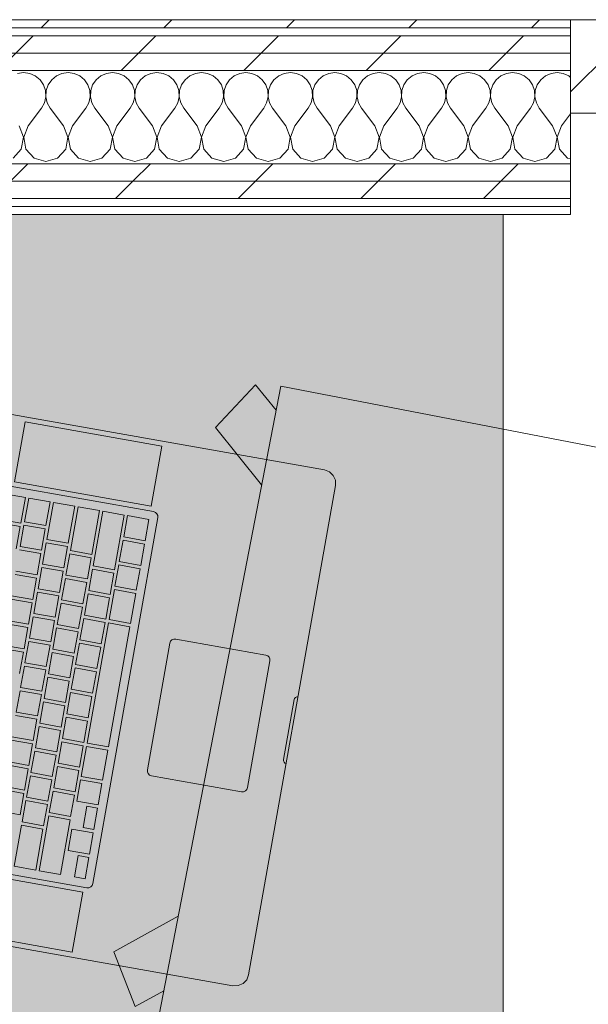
# Model space of a CAD drawing. Header units: millimetres. Extents: x -28277 to 305935, y -19284 to 4746.
# Tile 89 of 256: x 39645 to 40072, y 925 to 1663. Entities that reach past the tile are written whole.
import ezdxf

# ---------------------------------------------------------------- set-up
doc = ezdxf.new("R2010")
doc.units = ezdxf.units.MM
doc.header["$MEASUREMENT"] = 0
doc.linetypes.add('Wipeout_Contour', pattern=[1000, 0, -1000])
for name, color, linetype in [('06_COT_Detalls', 7, 'Continuous'), ('Nuevo_08_E_Envans secs', 7, 'Continuous'), ('Nuevo_09_EI_Mobiliari general', 7, 'Continuous')]:
    doc.layers.add(name, color=color, linetype=linetype)
for name, color, linetype, lineweight in [('06_COT_Detalls_Pluma_Nº__1', 7, 'Continuous', 5), ('Nuevo_08_E_Envans secs_Pluma_Nº__1', 7, 'Continuous', 5), ('Nuevo_09_EI_Mobiliari general_Pluma_Nº__1', 7, 'Continuous', 5), ('Nuevo_Ventanas Archicad_Pluma_Nº__1', 7, 'Continuous', 5)]:
    doc.layers.add(name, color=color, linetype=linetype, lineweight=lineweight)
for name, color, linetype, lineweight, true_color in [('Nuevo_08_E_Envans secs_Pluma_Nº__102', 7, 'Continuous', 5, 0xcccccc), ('Nuevo_08_E_Envans secs_Pluma_Nº__171', 171, 'Continuous', 13, 0xaaaaff), ('Nuevo_08_E_Envans secs_Pluma_Nº__177', 7, 'Continuous', 15, 0xf7e046), ('Nuevo_Ventanas Archicad_Pluma_Nº__103', 7, 'Continuous', 5, 0xa4a4a6)]:
    doc.layers.add(name, color=color, linetype=linetype, lineweight=lineweight, true_color=true_color)
doc.styles.add('Estilo_Generado_2', font='txt')
doc.dimstyles.new('Estilo_Generado__1', dxfattribs={"dimtxt": 50, "dimasz": 19, "dimexe": 0.18, "dimexo": 300, "dimgap": 0, "dimtad": 1, "dimlfac": 0.001, "dimzin": 0, "dimdsep": 46, "dimtxsty": 'Estilo_Generado_2', "dimblk": 'ARROWHEAD_2', "dimblk1": 'ARROWHEAD_2', "dimblk2": 'ARROWHEAD_2', "dimcen": 0.09, "dimclrd": 7, "dimclre": 7, "dimclrt": 7, "dimadec": 0, "dimazin": 0, "dimtfac": 1, "dimtdec": 4, "dimtmove": 0, "dimatfit": 3, "dimfxl": 0, "dimtolj": 1, "dimtzin": 0, "dimarcsym": 0})
pattern_1 = [(45, (55248.37, -37.4), (-91.9239, 91.9239), [97.5, -32.5]), (45, (55248.37, 54.52), (-91.9239, 91.9239), [97.5, -32.5])]

# ---------------------------------------------------------------- blocks, each defined once
blk = doc.blocks.new('Silla Oficina 04 27')
at = {"layer": 'Nuevo_09_EI_Mobiliari general_Pluma_Nº__1', "color": 7, "linetype": 'Continuous', "lineweight": 5}
for p, q in [((117.33, 546.85), (117.33, 37.46)), ((117.33, 546.85), (117.33, 37.46)), ((117.33, 37.46), (597.62, 37.46)), ((119.9, 18.75), (135.63, 37.46)), ((157.26, -4.71), (192.72, 37.46)), ((557.69, -4.71), (522.23, 37.46)), ((595.05, 18.75), (579.32, 37.46)), ((119.9, 18.75), (157.26, -4.71)), ((595.05, 18.75), (557.69, -4.71))]:
    blk.add_line(p, q, dxfattribs=at)
blk = doc.blocks.new('Forjado_7_1', base_point=(39257.93, 1517.45))
at = {"layer": 'Nuevo_09_EI_Mobiliari general', "linetype": 'Continuous', "lineweight": 0, "true_color": 0xffffff}
blk.add_hatch(color=7, dxfattribs=at).paths.add_polyline_path([(39257.93, 1517.45), (39257.93, -1166.38), (44268.52, -1166.38), (44256.85, 1517.45), (43506.52, 1517.45), (43506.52, -416.38), (40007.93, -416.38), (40007.93, 1517.45)])
at = {"layer": 'Nuevo_09_EI_Mobiliari general_Pluma_Nº__1', "color": 7, "linetype": 'Continuous', "lineweight": 5, "flags": 128}
blk.add_lwpolyline([(39257.93, 1517.45), (39257.93, -1166.38), (44268.52, -1166.38), (44256.85, 1517.45), (43506.52, 1517.45), (43506.52, -416.38), (40007.93, -416.38), (40007.93, 1517.45)], close=True, dxfattribs=at)
blk = doc.blocks.new('Ventana Escaparate 27_4')
at = {"layer": 'Nuevo_Ventanas Archicad_Pluma_Nº__103', "linetype": 'Continuous', "lineweight": 5, "true_color": 0xa4a4a6}
h = blk.add_hatch(dxfattribs=at)
h.set_pattern_fill('Acero_0001', color=253, style=0, pattern_type=2)
h.set_pattern_definition([(45, (0, 0), (-79.55, 79.55), []), (45, (-26.52, 26.52), (-79.55, 79.55), [])])
h.paths.add_polyline_path([(-544.27, 0), (-544.27, -70), (-504.27, -70), (-504.27, 0)])
at = {"layer": 'Nuevo_Ventanas Archicad_Pluma_Nº__1', "color": 7, "linetype": 'Continuous', "lineweight": 5}
for p, q in [((-544.27, 0), (544.27, 0)), ((-544.27, 0), (544.27, 0)), ((-544.27, 0), (-544.27, -70)), ((-504.27, 0), (-544.27, 0)), ((-544.27, -5), (-544.27, 0)), ((-544.27, -5), (-544.27, 0)), ((-544.27, -65), (-544.27, -5)), ((-544.27, -65), (-544.27, -5)), ((-544.27, -70), (-544.27, -65)), ((-544.27, -70), (-544.27, -65)), ((-544.27, -70), (544.27, -70)), ((-544.27, -70), (544.27, -70)), ((-544.27, -70), (-504.27, -70))]:
    blk.add_line(p, q, dxfattribs=at)
blk = doc.blocks.new('Muro_28_1', base_point=(43452.52, 1663.45))
at = {"layer": 'Nuevo_08_E_Envans secs_Pluma_Nº__1', "color": 7, "linetype": 'Continuous', "lineweight": 5}
for p, q in [((40058.48, 1658.45), (40058.48, 1663.45)), ((40058.48, 1598.45), (40058.48, 1658.45)), ((40058.48, 1593.45), (40058.48, 1598.45))]:
    blk.add_line(p, q, dxfattribs=at)
at = {"layer": 'Nuevo_Ventanas Archicad_Pluma_Nº__1', "color": 7, "linetype": 'Continuous', "lineweight": 5, "zscale": 1000}
blk.add_blockref('Ventana Escaparate 27_4', (40602.75, 1663.45), dxfattribs=at)
blk = doc.blocks.new('*X147', base_point=(55248.37, -37.4))
at = {"layer": 'Nuevo_08_E_Envans secs_Pluma_Nº__102', "color": 254, "linetype": 'Continuous', "lineweight": 5, "true_color": 0xcccccc}
for p, q in [((39648.37, 1623.79), (39643.81, 1623.15)), ((39652.92, 1623.15), (39648.37, 1623.79)), ((39657.13, 1621.3), (39652.92, 1623.15)), ((39660.67, 1618.36), (39657.13, 1621.3)), ((39663.27, 1614.57), (39660.67, 1618.36)), ((39669.4, 1618.36), (39666.79, 1614.57)), ((39672.94, 1621.3), (39669.4, 1618.36)), ((39677.14, 1623.15), (39672.94, 1621.3)), ((39681.7, 1623.79), (39677.14, 1623.15)), ((39686.25, 1623.15), (39681.7, 1623.79)), ((39690.46, 1621.3), (39686.25, 1623.15)), ((39694, 1618.36), (39690.46, 1621.3)), ((39696.61, 1614.57), (39694, 1618.36)), ((39702.73, 1618.36), (39700.12, 1614.57)), ((39706.27, 1621.3), (39702.73, 1618.36)), ((39710.48, 1623.15), (39706.27, 1621.3)), ((39715.03, 1623.79), (39710.48, 1623.15)), ((39719.59, 1623.15), (39715.03, 1623.79)), ((39723.79, 1621.3), (39719.59, 1623.15)), ((39727.34, 1618.36), (39723.79, 1621.3)), ((39729.94, 1614.57), (39727.34, 1618.36)), ((39736.06, 1618.36), (39733.46, 1614.57)), ((39739.6, 1621.3), (39736.06, 1618.36)), ((39743.81, 1623.15), (39739.6, 1621.3)), ((39748.37, 1623.79), (39743.81, 1623.15)), ((39752.92, 1623.15), (39748.37, 1623.79)), ((39757.13, 1621.3), (39752.92, 1623.15)), ((39760.67, 1618.36), (39757.13, 1621.3)), ((39763.27, 1614.57), (39760.67, 1618.36)), ((39769.4, 1618.36), (39766.79, 1614.57)), ((39772.94, 1621.3), (39769.4, 1618.36)), ((39777.14, 1623.15), (39772.94, 1621.3)), ((39781.7, 1623.79), (39777.14, 1623.15)), ((39786.25, 1623.15), (39781.7, 1623.79)), ((39790.46, 1621.3), (39786.25, 1623.15)), ((39794, 1618.36), (39790.46, 1621.3)), ((39796.61, 1614.57), (39794, 1618.36)), ((39802.73, 1618.36), (39800.12, 1614.57)), ((39806.27, 1621.3), (39802.73, 1618.36)), ((39810.48, 1623.15), (39806.27, 1621.3)), ((39815.03, 1623.79), (39810.48, 1623.15)), ((39819.59, 1623.15), (39815.03, 1623.79)), ((39823.79, 1621.3), (39819.59, 1623.15)), ((39827.34, 1618.36), (39823.79, 1621.3)), ((39829.94, 1614.57), (39827.34, 1618.36)), ((39836.06, 1618.36), (39833.46, 1614.57)), ((39839.6, 1621.3), (39836.06, 1618.36)), ((39843.81, 1623.15), (39839.6, 1621.3)), ((39848.37, 1623.79), (39843.81, 1623.15)), ((39852.92, 1623.15), (39848.37, 1623.79)), ((39857.13, 1621.3), (39852.92, 1623.15)), ((39860.67, 1618.36), (39857.13, 1621.3)), ((39863.27, 1614.57), (39860.67, 1618.36)), ((39869.4, 1618.36), (39866.79, 1614.57)), ((39872.94, 1621.3), (39869.4, 1618.36)), ((39877.14, 1623.15), (39872.94, 1621.3)), ((39881.7, 1623.79), (39877.14, 1623.15)), ((39886.25, 1623.15), (39881.7, 1623.79)), ((39890.46, 1621.3), (39886.25, 1623.15)), ((39894, 1618.36), (39890.46, 1621.3)), ((39896.61, 1614.57), (39894, 1618.36)), ((39902.73, 1618.36), (39900.12, 1614.57)), ((39906.27, 1621.3), (39902.73, 1618.36)), ((39910.48, 1623.15), (39906.27, 1621.3)), ((39915.03, 1623.79), (39910.48, 1623.15)), ((39919.59, 1623.15), (39915.03, 1623.79)), ((39923.79, 1621.3), (39919.59, 1623.15)), ((39927.34, 1618.36), (39923.79, 1621.3)), ((39929.94, 1614.57), (39927.34, 1618.36)), ((39936.06, 1618.36), (39933.46, 1614.57)), ((39939.6, 1621.3), (39936.06, 1618.36)), ((39943.81, 1623.15), (39939.6, 1621.3)), ((39948.37, 1623.79), (39943.81, 1623.15)), ((39952.92, 1623.15), (39948.37, 1623.79)), ((39957.13, 1621.3), (39952.92, 1623.15)), ((39960.67, 1618.36), (39957.13, 1621.3)), ((39963.27, 1614.57), (39960.67, 1618.36)), ((39969.4, 1618.36), (39966.79, 1614.57)), ((39972.94, 1621.3), (39969.4, 1618.36)), ((39977.14, 1623.15), (39972.94, 1621.3)), ((39981.7, 1623.79), (39977.14, 1623.15)), ((39986.25, 1623.15), (39981.7, 1623.79)), ((39990.46, 1621.3), (39986.25, 1623.15)), ((39994, 1618.36), (39990.46, 1621.3)), ((39996.61, 1614.57), (39994, 1618.36)), ((40002.73, 1618.36), (40000.12, 1614.57)), ((40006.27, 1621.3), (40002.73, 1618.36)), ((40010.48, 1623.15), (40006.27, 1621.3)), ((40015.03, 1623.79), (40010.48, 1623.15)), ((40019.59, 1623.15), (40015.03, 1623.79)), ((40023.79, 1621.3), (40019.59, 1623.15)), ((40027.34, 1618.36), (40023.79, 1621.3)), ((40029.94, 1614.57), (40027.34, 1618.36)), ((40036.06, 1618.36), (40033.46, 1614.57)), ((40039.6, 1621.3), (40036.06, 1618.36)), ((40043.81, 1623.15), (40039.6, 1621.3)), ((40048.37, 1623.79), (40043.81, 1623.15)), ((40052.92, 1623.15), (40048.37, 1623.79)), ((40057.13, 1621.3), (40052.92, 1623.15)), ((40058.48, 1620.17), (40057.13, 1621.3)), ((39664.74, 1610.22), (39663.27, 1614.57)), ((39664.96, 1605.62), (39664.74, 1610.22)), ((39665.32, 1610.22), (39665.1, 1605.62)), ((39666.79, 1614.57), (39665.32, 1610.22)), ((39698.08, 1610.22), (39696.61, 1614.57)), ((39698.3, 1605.62), (39698.08, 1610.22)), ((39698.66, 1610.22), (39698.43, 1605.62)), ((39700.12, 1614.57), (39698.66, 1610.22)), ((39731.41, 1610.22), (39729.94, 1614.57)), ((39731.63, 1605.62), (39731.41, 1610.22)), ((39731.99, 1610.22), (39731.77, 1605.62)), ((39733.46, 1614.57), (39731.99, 1610.22)), ((39764.74, 1610.22), (39763.27, 1614.57)), ((39764.96, 1605.62), (39764.74, 1610.22)), ((39765.32, 1610.22), (39765.1, 1605.62)), ((39766.79, 1614.57), (39765.32, 1610.22)), ((39798.08, 1610.22), (39796.61, 1614.57)), ((39798.3, 1605.62), (39798.08, 1610.22)), ((39798.66, 1610.22), (39798.43, 1605.62)), ((39800.12, 1614.57), (39798.66, 1610.22)), ((39831.41, 1610.22), (39829.94, 1614.57)), ((39831.63, 1605.62), (39831.41, 1610.22)), ((39831.99, 1610.22), (39831.77, 1605.62)), ((39833.46, 1614.57), (39831.99, 1610.22)), ((39864.74, 1610.22), (39863.27, 1614.57)), ((39864.96, 1605.62), (39864.74, 1610.22)), ((39865.32, 1610.22), (39865.1, 1605.62)), ((39866.79, 1614.57), (39865.32, 1610.22)), ((39898.08, 1610.22), (39896.61, 1614.57)), ((39898.3, 1605.62), (39898.08, 1610.22)), ((39898.66, 1610.22), (39898.43, 1605.62)), ((39900.12, 1614.57), (39898.66, 1610.22)), ((39931.41, 1610.22), (39929.94, 1614.57)), ((39931.63, 1605.62), (39931.41, 1610.22)), ((39931.99, 1610.22), (39931.77, 1605.62)), ((39933.46, 1614.57), (39931.99, 1610.22)), ((39964.74, 1610.22), (39963.27, 1614.57)), ((39964.96, 1605.62), (39964.74, 1610.22)), ((39965.32, 1610.22), (39965.1, 1605.62)), ((39966.79, 1614.57), (39965.32, 1610.22)), ((39998.08, 1610.22), (39996.61, 1614.57)), ((39998.3, 1605.62), (39998.08, 1610.22)), ((39998.66, 1610.22), (39998.43, 1605.62)), ((40000.12, 1614.57), (39998.66, 1610.22)), ((40031.41, 1610.22), (40029.94, 1614.57)), ((40031.63, 1605.62), (40031.41, 1610.22)), ((40031.99, 1610.22), (40031.77, 1605.62)), ((40033.46, 1614.57), (40031.99, 1610.22)), ((39663.92, 1601.14), (39664.96, 1605.62)), ((39665.1, 1605.62), (39666.14, 1601.14)), ((39697.26, 1601.14), (39698.3, 1605.62)), ((39698.43, 1605.62), (39699.47, 1601.14)), ((39730.59, 1601.14), (39731.63, 1605.62)), ((39731.77, 1605.62), (39732.81, 1601.14)), ((39763.92, 1601.14), (39764.96, 1605.62)), ((39765.1, 1605.62), (39766.14, 1601.14)), ((39797.26, 1601.14), (39798.3, 1605.62)), ((39798.43, 1605.62), (39799.47, 1601.14)), ((39830.59, 1601.14), (39831.63, 1605.62)), ((39831.77, 1605.62), (39832.81, 1601.14)), ((39863.92, 1601.14), (39864.96, 1605.62)), ((39865.1, 1605.62), (39866.14, 1601.14)), ((39897.26, 1601.14), (39898.3, 1605.62)), ((39898.43, 1605.62), (39899.47, 1601.14)), ((39930.59, 1601.14), (39931.63, 1605.62)), ((39931.77, 1605.62), (39932.81, 1601.14)), ((39963.92, 1601.14), (39964.96, 1605.62)), ((39965.1, 1605.62), (39966.14, 1601.14)), ((39997.26, 1601.14), (39998.3, 1605.62)), ((39998.43, 1605.62), (39999.47, 1601.14)), ((40030.59, 1601.14), (40031.63, 1605.62)), ((40031.77, 1605.62), (40032.81, 1601.14)), ((39651.7, 1583.79), (39661.7, 1597.12)), ((39661.7, 1597.12), (39663.92, 1601.14)), ((39666.14, 1601.14), (39668.37, 1597.12)), ((39678.37, 1583.79), (39668.37, 1597.12)), ((39685.03, 1583.79), (39695.03, 1597.12)), ((39695.03, 1597.12), (39697.26, 1601.14)), ((39699.47, 1601.14), (39701.7, 1597.12)), ((39711.7, 1583.79), (39701.7, 1597.12)), ((39718.37, 1583.79), (39728.37, 1597.12)), ((39728.37, 1597.12), (39730.59, 1601.14)), ((39732.81, 1601.14), (39735.03, 1597.12)), ((39745.03, 1583.79), (39735.03, 1597.12)), ((39751.7, 1583.79), (39761.7, 1597.12)), ((39761.7, 1597.12), (39763.92, 1601.14)), ((39766.14, 1601.14), (39768.37, 1597.12)), ((39778.37, 1583.79), (39768.37, 1597.12)), ((39785.03, 1583.79), (39795.03, 1597.12)), ((39795.03, 1597.12), (39797.26, 1601.14)), ((39799.47, 1601.14), (39801.7, 1597.12)), ((39811.7, 1583.79), (39801.7, 1597.12)), ((39818.37, 1583.79), (39828.37, 1597.12)), ((39828.37, 1597.12), (39830.59, 1601.14)), ((39832.81, 1601.14), (39835.03, 1597.12)), ((39845.03, 1583.79), (39835.03, 1597.12)), ((39851.7, 1583.79), (39861.7, 1597.12)), ((39861.7, 1597.12), (39863.92, 1601.14)), ((39866.14, 1601.14), (39868.37, 1597.12)), ((39878.37, 1583.79), (39868.37, 1597.12)), ((39885.03, 1583.79), (39895.03, 1597.12)), ((39895.03, 1597.12), (39897.26, 1601.14)), ((39899.47, 1601.14), (39901.7, 1597.12)), ((39911.7, 1583.79), (39901.7, 1597.12)), ((39918.37, 1583.79), (39928.37, 1597.12)), ((39928.37, 1597.12), (39930.59, 1601.14)), ((39932.81, 1601.14), (39935.03, 1597.12)), ((39945.03, 1583.79), (39935.03, 1597.12)), ((39951.7, 1583.79), (39961.7, 1597.12)), ((39961.7, 1597.12), (39963.92, 1601.14)), ((39966.14, 1601.14), (39968.37, 1597.12)), ((39978.37, 1583.79), (39968.37, 1597.12)), ((39985.03, 1583.79), (39995.03, 1597.12)), ((39995.03, 1597.12), (39997.26, 1601.14)), ((39999.47, 1601.14), (40001.7, 1597.12)), ((40011.7, 1583.79), (40001.7, 1597.12)), ((40018.37, 1583.79), (40028.37, 1597.12)), ((40028.37, 1597.12), (40030.59, 1601.14)), ((40032.81, 1601.14), (40035.03, 1597.12)), ((40045.03, 1583.79), (40035.03, 1597.12)), ((40051.7, 1583.79), (40058.48, 1592.83)), ((39648.3, 1575.28), (39645.03, 1583.79)), ((39651.7, 1583.79), (39648.43, 1575.28)), ((39681.63, 1575.28), (39678.37, 1583.79)), ((39685.03, 1583.79), (39681.77, 1575.28)), ((39714.96, 1575.28), (39711.7, 1583.79)), ((39718.37, 1583.79), (39715.1, 1575.28)), ((39748.3, 1575.28), (39745.03, 1583.79)), ((39751.7, 1583.79), (39748.43, 1575.28)), ((39781.63, 1575.28), (39778.37, 1583.79)), ((39785.03, 1583.79), (39781.77, 1575.28)), ((39814.96, 1575.28), (39811.7, 1583.79)), ((39818.37, 1583.79), (39815.1, 1575.28)), ((39848.3, 1575.28), (39845.03, 1583.79)), ((39851.7, 1583.79), (39848.43, 1575.28)), ((39881.63, 1575.28), (39878.37, 1583.79)), ((39885.03, 1583.79), (39881.77, 1575.28)), ((39914.96, 1575.28), (39911.7, 1583.79)), ((39918.37, 1583.79), (39915.1, 1575.28)), ((39948.3, 1575.28), (39945.03, 1583.79)), ((39951.7, 1583.79), (39948.43, 1575.28)), ((39981.63, 1575.28), (39978.37, 1583.79)), ((39985.03, 1583.79), (39981.77, 1575.28)), ((40014.96, 1575.28), (40011.7, 1583.79)), ((40018.37, 1583.79), (40015.1, 1575.28)), ((40048.3, 1575.28), (40045.03, 1583.79)), ((40051.7, 1583.79), (40048.43, 1575.28)), ((39646.61, 1566.33), (39648.3, 1575.28)), ((39648.43, 1575.28), (39650.12, 1566.33)), ((39679.94, 1566.33), (39681.63, 1575.28)), ((39681.77, 1575.28), (39683.46, 1566.33)), ((39713.27, 1566.33), (39714.96, 1575.28)), ((39715.1, 1575.28), (39716.79, 1566.33)), ((39746.61, 1566.33), (39748.3, 1575.28)), ((39748.43, 1575.28), (39750.12, 1566.33)), ((39779.94, 1566.33), (39781.63, 1575.28)), ((39781.77, 1575.28), (39783.46, 1566.33)), ((39813.27, 1566.33), (39814.96, 1575.28)), ((39815.1, 1575.28), (39816.79, 1566.33)), ((39846.61, 1566.33), (39848.3, 1575.28)), ((39848.43, 1575.28), (39850.12, 1566.33)), ((39879.94, 1566.33), (39881.63, 1575.28)), ((39881.77, 1575.28), (39883.46, 1566.33)), ((39913.27, 1566.33), (39914.96, 1575.28)), ((39915.1, 1575.28), (39916.79, 1566.33)), ((39946.61, 1566.33), (39948.3, 1575.28)), ((39948.43, 1575.28), (39950.12, 1566.33)), ((39979.94, 1566.33), (39981.63, 1575.28)), ((39981.77, 1575.28), (39983.46, 1566.33)), ((40013.27, 1566.33), (40014.96, 1575.28)), ((40015.1, 1575.28), (40016.79, 1566.33)), ((40046.61, 1566.33), (40048.3, 1575.28)), ((40048.43, 1575.28), (40050.12, 1566.33)), ((39640.46, 1559.61), (39646.61, 1566.33)), ((39650.12, 1566.33), (39656.27, 1559.61)), ((39673.79, 1559.61), (39679.94, 1566.33)), ((39683.46, 1566.33), (39689.6, 1559.61)), ((39707.13, 1559.61), (39713.27, 1566.33)), ((39716.79, 1566.33), (39722.94, 1559.61)), ((39740.46, 1559.61), (39746.61, 1566.33)), ((39750.12, 1566.33), (39756.27, 1559.61)), ((39773.79, 1559.61), (39779.94, 1566.33)), ((39783.46, 1566.33), (39789.6, 1559.61)), ((39807.13, 1559.61), (39813.27, 1566.33)), ((39816.79, 1566.33), (39822.94, 1559.61)), ((39840.46, 1559.61), (39846.61, 1566.33)), ((39850.12, 1566.33), (39856.27, 1559.61)), ((39873.79, 1559.61), (39879.94, 1566.33)), ((39883.46, 1566.33), (39889.6, 1559.61)), ((39907.13, 1559.61), (39913.27, 1566.33)), ((39916.79, 1566.33), (39922.94, 1559.61)), ((39940.46, 1559.61), (39946.61, 1566.33)), ((39950.12, 1566.33), (39956.27, 1559.61)), ((39973.79, 1559.61), (39979.94, 1566.33)), ((39983.46, 1566.33), (39989.6, 1559.61)), ((40007.13, 1559.61), (40013.27, 1566.33)), ((40016.79, 1566.33), (40022.94, 1559.61)), ((40040.46, 1559.61), (40046.61, 1566.33)), ((40050.12, 1566.33), (40056.27, 1559.61)), ((39656.27, 1559.61), (39665.03, 1557.12)), ((39665.03, 1557.12), (39673.79, 1559.61)), ((39689.6, 1559.61), (39698.37, 1557.12)), ((39698.37, 1557.12), (39707.13, 1559.61)), ((39722.94, 1559.61), (39731.7, 1557.12)), ((39731.7, 1557.12), (39740.46, 1559.61)), ((39756.27, 1559.61), (39765.03, 1557.12)), ((39765.03, 1557.12), (39773.79, 1559.61)), ((39789.6, 1559.61), (39798.37, 1557.12)), ((39798.37, 1557.12), (39807.13, 1559.61)), ((39822.94, 1559.61), (39831.7, 1557.12)), ((39831.7, 1557.12), (39840.46, 1559.61)), ((39856.27, 1559.61), (39865.03, 1557.12)), ((39865.03, 1557.12), (39873.79, 1559.61)), ((39889.6, 1559.61), (39898.37, 1557.12)), ((39898.37, 1557.12), (39907.13, 1559.61)), ((39922.94, 1559.61), (39931.7, 1557.12)), ((39931.7, 1557.12), (39940.46, 1559.61)), ((39956.27, 1559.61), (39965.03, 1557.12)), ((39965.03, 1557.12), (39973.79, 1559.61)), ((39989.6, 1559.61), (39998.37, 1557.12)), ((39998.37, 1557.12), (40007.13, 1559.61)), ((40022.94, 1559.61), (40031.7, 1557.12)), ((40031.7, 1557.12), (40040.46, 1559.61)), ((40056.27, 1559.61), (40058.48, 1558.98))]:
    blk.add_line(p, q, dxfattribs=at)
blk = doc.blocks.new('Muro_29_1', base_point=(40058.48, 1517.45))
at = {"color": 254, "linetype": 'Wipeout_Contour', "lineweight": 0, "ltscale": 156894.308489}
blk.add_wipeout([(38318.31, 1657.45), (40058.48, 1657.45), (40058.48, 1663.45), (38318.31, 1663.45)], dxfattribs=at).dxf.layer = 'Nuevo_08_E_Envans secs'
at = {"color": 254, "linetype": 'Wipeout_Contour', "lineweight": 0, "ltscale": 158727.797596}
blk.add_wipeout([(39245.93, 1529.45), (40058.48, 1529.45), (40058.48, 1542.45), (39245.93, 1542.45)], dxfattribs=at).dxf.layer = 'Nuevo_08_E_Envans secs'
at = {"color": 254, "linetype": 'Wipeout_Contour', "lineweight": 0, "ltscale": 158749.389995}
blk.add_wipeout([(39257.93, 1517.45), (40058.48, 1517.45), (40058.48, 1523.45), (39257.93, 1523.45)], dxfattribs=at).dxf.layer = 'Nuevo_08_E_Envans secs'
at = {"layer": 'Nuevo_08_E_Envans secs_Pluma_Nº__171', "linetype": 'Continuous', "lineweight": 13, "true_color": 0xaaaaff}
h = blk.add_hatch(dxfattribs=at)
h.set_pattern_fill('Panellat_HPL_0001', color=161, style=0, pattern_type=2)
h.set_pattern_definition(pattern_1)
h.paths.add_polyline_path([(38318.31, 1657.45), (40058.48, 1657.45), (40058.48, 1663.45), (38318.31, 1663.45)])
h = blk.add_hatch(dxfattribs=at)
h.set_pattern_fill('Panellat_HPL_0001', color=161, style=0, pattern_type=2)
h.set_pattern_definition(pattern_1)
h.paths.add_polyline_path([(39257.93, 1517.45), (40058.48, 1517.45), (40058.48, 1523.45), (39257.93, 1523.45)])
at = {"layer": 'Nuevo_08_E_Envans secs_Pluma_Nº__177', "linetype": 'Continuous', "lineweight": 15, "true_color": 0xf7e046}
h = blk.add_hatch(dxfattribs=at)
h.set_pattern_fill('Panellat_HPL_0001', color=53, style=0, pattern_type=2)
h.set_pattern_definition(pattern_1)
h.paths.add_polyline_path([(39245.93, 1529.45), (40058.48, 1529.45), (40058.48, 1542.45), (39245.93, 1542.45)])
at = {"layer": 'Nuevo_08_E_Envans secs_Pluma_Nº__1', "color": 7, "linetype": 'Continuous', "lineweight": 5}
for p, q in [((38318.31, 1657.45), (40058.48, 1657.45)), ((39245.93, 1529.45), (40058.48, 1529.45)), ((39251.93, 1523.45), (40058.48, 1523.45))]:
    blk.add_line(p, q, dxfattribs=at)
at = {"layer": 'Nuevo_08_E_Envans secs_Pluma_Nº__1', "color": 7, "linetype": 'Continuous', "lineweight": 5, "flags": 128}
for points in [[(40058.48, 1663.45), (38318.31, 1663.45)], [(40058.48, 1657.45), (40058.48, 1663.45)], [(40058.48, 1523.45), (40058.48, 1529.45)], [(40058.48, 1517.45), (40058.48, 1523.45)], [(39257.93, 1517.45), (40058.48, 1517.45)]]:
    blk.add_lwpolyline(points, dxfattribs=at)
at = {"color": 254, "linetype": 'Wipeout_Contour', "lineweight": 0, "ltscale": 158703.839269}
blk.add_wipeout([(39232.93, 1542.45), (40058.48, 1542.45), (40058.48, 1555.45), (39232.93, 1555.45)], dxfattribs=at).dxf.layer = 'Nuevo_08_E_Envans secs'
at = {"layer": 'Nuevo_08_E_Envans secs_Pluma_Nº__177', "linetype": 'Continuous', "lineweight": 15, "true_color": 0xf7e046}
h = blk.add_hatch(dxfattribs=at)
h.set_pattern_fill('Panellat_HPL_0001', color=53, style=0, pattern_type=2)
h.set_pattern_definition(pattern_1)
h.paths.add_polyline_path([(39232.93, 1542.45), (40058.48, 1542.45), (40058.48, 1555.45), (39232.93, 1555.45)])
at = {"layer": 'Nuevo_08_E_Envans secs_Pluma_Nº__1', "color": 7, "linetype": 'Continuous', "lineweight": 5}
for p, q in [((39219.93, 1555.45), (40058.48, 1555.45)), ((39232.93, 1542.45), (40058.48, 1542.45))]:
    blk.add_line(p, q, dxfattribs=at)
at = {"layer": 'Nuevo_08_E_Envans secs_Pluma_Nº__1', "color": 7, "linetype": 'Continuous', "lineweight": 5, "flags": 128}
for points in [[(40058.48, 1542.45), (40058.48, 1555.45)], [(40058.48, 1529.45), (40058.48, 1542.45)]]:
    blk.add_lwpolyline(points, dxfattribs=at)
at = {"layer": 'Nuevo_08_E_Envans secs', "color": 7, "lineweight": 20}
blk.add_blockref('*X147', (55248.37, -37.4), dxfattribs=at)
at = {"color": 254, "linetype": 'Wipeout_Contour', "lineweight": 0, "ltscale": 156889.523232}
blk.add_wipeout([(38318.31, 1625.45), (40058.48, 1625.45), (40058.48, 1638.45), (38318.31, 1638.45)], dxfattribs=at).dxf.layer = 'Nuevo_08_E_Envans secs'
at = {"layer": 'Nuevo_08_E_Envans secs_Pluma_Nº__177', "linetype": 'Continuous', "lineweight": 15, "true_color": 0xf7e046}
h = blk.add_hatch(dxfattribs=at)
h.set_pattern_fill('Panellat_HPL_0001', color=53, style=0, pattern_type=2)
h.set_pattern_definition(pattern_1)
h.paths.add_polyline_path([(38318.31, 1625.45), (40058.48, 1625.45), (40058.48, 1638.45), (38318.31, 1638.45)])
at = {"layer": 'Nuevo_08_E_Envans secs_Pluma_Nº__1', "color": 7, "linetype": 'Continuous', "lineweight": 5}
blk.add_line((38318.31, 1625.45), (40058.48, 1625.45), dxfattribs=at)
at = {"layer": 'Nuevo_08_E_Envans secs_Pluma_Nº__1', "color": 7, "linetype": 'Continuous', "lineweight": 5, "flags": 128}
blk.add_lwpolyline([(40058.48, 1555.45), (40058.48, 1625.45)], dxfattribs=at)
at = {"color": 254, "linetype": 'Wipeout_Contour', "lineweight": 0, "ltscale": 156891.696488}
blk.add_wipeout([(38318.31, 1638.45), (40058.48, 1638.45), (40058.48, 1651.45), (38318.31, 1651.45)], dxfattribs=at).dxf.layer = 'Nuevo_08_E_Envans secs'
at = {"layer": 'Nuevo_08_E_Envans secs_Pluma_Nº__177', "linetype": 'Continuous', "lineweight": 15, "true_color": 0xf7e046}
h = blk.add_hatch(dxfattribs=at)
h.set_pattern_fill('Panellat_HPL_0001', color=53, style=0, pattern_type=2)
h.set_pattern_definition(pattern_1)
h.paths.add_polyline_path([(38318.31, 1638.45), (40058.48, 1638.45), (40058.48, 1651.45), (38318.31, 1651.45)])
at = {"layer": 'Nuevo_08_E_Envans secs_Pluma_Nº__1', "color": 7, "linetype": 'Continuous', "lineweight": 5}
for p, q in [((38318.31, 1651.45), (40058.48, 1651.45)), ((38318.31, 1638.45), (40058.48, 1638.45))]:
    blk.add_line(p, q, dxfattribs=at)
at = {"layer": 'Nuevo_08_E_Envans secs_Pluma_Nº__1', "color": 7, "linetype": 'Continuous', "lineweight": 5, "flags": 128}
for points in [[(40058.48, 1651.45), (40058.48, 1657.45)], [(40058.48, 1638.45), (40058.48, 1651.45)], [(40058.48, 1625.45), (40058.48, 1638.45)]]:
    blk.add_lwpolyline(points, dxfattribs=at)
blk = doc.blocks.new('MacBook 27')
at = {"layer": 'Nuevo_09_EI_Mobiliari general_Pluma_Nº__1', "color": 7, "linetype": 'Continuous', "lineweight": 5}
for p, q in [((0, 256.79), (0, 10.16)), ((392.94, 10.16), (392.94, 256.79)), ((49.4, 237.49), (3.81, 237.49)), ((3.81, 237.49), (3.81, 133.35)), ((49.4, 133.35), (49.4, 237.49)), ((53.21, 240.03), (53.21, 130.81)), ((59.56, 237.49), (59.56, 227.33)), ((79.12, 227.33), (79.12, 237.49)), ((81.66, 237.49), (81.66, 227.33)), ((339.73, 130.81), (339.73, 240.03)), ((343.54, 133.35), (343.54, 237.49)), ((389.13, 237.49), (389.13, 133.35)), ((59.56, 227.33), (79.12, 227.33)), ((59.56, 224.79), (59.56, 208.53)), ((77.6, 224.79), (59.56, 224.79)), ((77.6, 208.53), (77.6, 224.79)), ((96.39, 224.79), (80.14, 224.79)), ((80.14, 224.79), (80.14, 208.53)), ((81.66, 227.33), (98.68, 227.33)), ((96.39, 208.53), (96.39, 224.79)), ((98.93, 224.79), (98.93, 208.53)), ((115.19, 208.53), (115.19, 224.79)), ((117.73, 224.79), (117.73, 208.53)), ((133.99, 208.53), (133.99, 224.79)), ((136.53, 224.79), (136.53, 208.53)), ((152.78, 208.53), (152.78, 224.79)), ((155.32, 224.79), (155.32, 208.53)), ((171.58, 208.53), (171.58, 224.79)), ((174.12, 224.79), (174.12, 208.53)), ((59.56, 208.53), (77.6, 208.53)), ((80.14, 208.53), (96.39, 208.53)), ((98.93, 208.53), (115.19, 208.53)), ((117.73, 208.53), (133.99, 208.53)), ((136.53, 208.53), (152.78, 208.53)), ((155.32, 208.53), (171.58, 208.53)), ((174.12, 208.53), (190.37, 208.53)), ((59.56, 205.99), (59.56, 189.74)), ((87.76, 205.99), (59.56, 205.99)), ((87.76, 189.74), (87.76, 205.99)), ((106.55, 205.99), (90.3, 205.99)), ((90.3, 205.99), (90.3, 189.74)), ((106.55, 189.74), (106.55, 205.99)), ((109.09, 205.99), (109.09, 189.74)), ((125.35, 205.99), (109.09, 205.99)), ((125.35, 189.74), (125.35, 205.99)), ((144.15, 205.99), (127.89, 205.99)), ((127.89, 205.99), (127.89, 189.74)), ((144.15, 189.74), (144.15, 205.99)), ((162.94, 205.99), (146.69, 205.99)), ((146.69, 205.99), (146.69, 189.74)), ((162.94, 189.74), (162.94, 205.99)), ((181.74, 205.99), (165.48, 205.99)), ((165.48, 205.99), (165.48, 189.74)), ((181.74, 189.74), (181.74, 205.99)), ((200.53, 205.99), (184.28, 205.99)), ((184.28, 205.99), (184.28, 189.74)), ((200.53, 189.74), (200.53, 205.99)), ((219.33, 205.99), (203.07, 205.99)), ((203.07, 205.99), (203.07, 189.74)), ((219.33, 189.74), (219.33, 205.99)), ((221.87, 205.99), (221.87, 189.74)), ((238.12, 189.74), (238.12, 205.99)), ((240.66, 205.99), (240.66, 189.74)), ((256.92, 189.74), (256.92, 205.99)), ((259.46, 205.99), (259.46, 189.74)), ((275.72, 189.74), (275.72, 205.99)), ((278.26, 205.99), (278.26, 189.74)), ((294.51, 189.74), (294.51, 205.99)), ((59.56, 189.74), (87.76, 189.74)), ((59.56, 187.2), (59.56, 170.94)), ((92.84, 187.2), (59.56, 187.2)), ((90.3, 189.74), (106.55, 189.74)), ((92.84, 170.94), (92.84, 187.2)), ((95.38, 187.2), (95.38, 170.94)), ((111.63, 187.2), (95.38, 187.2)), ((109.09, 189.74), (125.35, 189.74)), ((111.63, 170.94), (111.63, 187.2)), ((130.43, 187.2), (114.17, 187.2)), ((114.17, 187.2), (114.17, 170.94)), ((127.89, 189.74), (144.15, 189.74)), ((130.43, 170.94), (130.43, 187.2)), ((149.22, 187.2), (132.97, 187.2)), ((132.97, 187.2), (132.97, 170.94)), ((146.69, 189.74), (162.94, 189.74)), ((149.22, 170.94), (149.22, 187.2)), ((168.02, 187.2), (151.76, 187.2)), ((151.76, 187.2), (151.76, 170.94)), ((165.48, 189.74), (181.74, 189.74)), ((168.02, 170.94), (168.02, 187.2)), ((170.56, 187.2), (170.56, 170.94)), ((186.82, 187.2), (170.56, 187.2)), ((184.28, 189.74), (200.53, 189.74)), ((186.82, 170.94), (186.82, 187.2)), ((205.61, 187.2), (189.36, 187.2)), ((189.36, 187.2), (189.36, 170.94)), ((203.07, 189.74), (219.33, 189.74)), ((205.61, 170.94), (205.61, 187.2)), ((224.41, 187.2), (208.15, 187.2)), ((208.15, 187.2), (208.15, 170.94)), ((221.87, 189.74), (238.12, 189.74)), ((224.41, 170.94), (224.41, 187.2)), ((243.21, 187.2), (226.95, 187.2)), ((226.95, 187.2), (226.95, 170.94)), ((240.66, 189.74), (256.92, 189.74)), ((243.21, 170.94), (243.21, 187.2)), ((262, 187.2), (245.75, 187.2)), ((245.75, 187.2), (245.75, 170.94)), ((259.46, 189.74), (275.72, 189.74)), ((262, 170.94), (262, 187.2)), ((280.8, 187.2), (264.54, 187.2)), ((264.54, 187.2), (264.54, 170.94)), ((278.26, 189.74), (294.51, 189.74)), ((280.8, 170.94), (280.8, 187.2)), ((299.59, 187.2), (283.34, 187.2)), ((283.34, 187.2), (283.34, 170.94)), ((299.59, 170.94), (299.59, 187.2)), ((302.13, 187.2), (302.13, 170.94)), ((333.38, 187.2), (302.13, 187.2)), ((333.38, 170.94), (333.38, 187.2)), ((59.56, 170.94), (92.84, 170.94)), ((95.38, 170.94), (111.63, 170.94)), ((114.17, 170.94), (130.43, 170.94)), ((132.97, 170.94), (149.22, 170.94)), ((151.76, 170.94), (168.02, 170.94)), ((170.56, 170.94), (186.82, 170.94)), ((189.36, 170.94), (205.61, 170.94)), ((208.15, 170.94), (224.41, 170.94)), ((226.95, 170.94), (243.21, 170.94)), ((245.75, 170.94), (262, 170.94)), ((264.54, 170.94), (280.8, 170.94)), ((283.34, 170.94), (299.59, 170.94)), ((302.13, 170.94), (333.38, 170.94)), ((59.56, 168.4), (59.56, 152.15)), ((101.22, 168.4), (59.56, 168.4)), ((101.22, 152.15), (101.22, 168.4)), ((120.02, 168.4), (103.76, 168.4)), ((103.76, 168.4), (103.76, 152.15)), ((120.02, 152.15), (120.02, 168.4)), ((138.81, 168.4), (122.56, 168.4)), ((122.56, 168.4), (122.56, 152.15)), ((138.81, 152.15), (138.81, 168.4)), ((141.35, 168.4), (141.35, 152.15)), ((157.61, 168.4), (141.35, 168.4)), ((157.61, 152.15), (157.61, 168.4)), ((176.4, 168.4), (160.15, 168.4)), ((160.15, 168.4), (160.15, 152.15)), ((176.4, 152.15), (176.4, 168.4)), ((195.2, 168.4), (178.94, 168.4)), ((178.94, 168.4), (178.94, 152.15)), ((195.2, 152.15), (195.2, 168.4)), ((214, 168.4), (197.74, 168.4)), ((197.74, 168.4), (197.74, 152.15)), ((214, 152.15), (214, 168.4)), ((232.79, 168.4), (216.53, 168.4)), ((216.53, 168.4), (216.53, 152.15)), ((232.79, 152.15), (232.79, 168.4)), ((235.33, 168.4), (235.33, 152.15)), ((251.59, 168.4), (235.33, 168.4)), ((251.59, 152.15), (251.59, 168.4)), ((270.38, 168.4), (254.13, 168.4)), ((254.13, 168.4), (254.13, 152.15)), ((270.38, 152.15), (270.38, 168.4)), ((289.18, 168.4), (272.92, 168.4)), ((272.92, 168.4), (272.92, 152.15)), ((289.18, 152.15), (289.18, 168.4)), ((291.72, 168.4), (291.72, 152.15)), ((333.38, 168.4), (291.72, 168.4)), ((333.38, 152.15), (333.38, 168.4)), ((59.56, 152.15), (101.22, 152.15)), ((75.82, 149.61), (59.56, 149.61)), ((59.56, 149.61), (59.56, 133.35)), ((75.82, 133.35), (75.82, 149.61)), ((94.62, 149.61), (78.36, 149.61)), ((78.36, 149.61), (78.36, 133.35)), ((94.62, 133.35), (94.62, 149.61)), ((113.41, 149.61), (97.16, 149.61)), ((97.16, 149.61), (97.16, 133.35)), ((103.76, 152.15), (120.02, 152.15)), ((113.41, 133.35), (113.41, 149.61)), ((115.95, 149.61), (115.95, 133.35)), ((138.81, 149.61), (115.95, 149.61)), ((122.56, 152.15), (138.81, 152.15)), ((138.81, 133.35), (138.81, 149.61)), ((141.35, 152.15), (157.61, 152.15)), ((232.79, 149.61), (141.35, 149.61)), ((141.35, 149.61), (141.35, 133.35)), ((160.15, 152.15), (176.4, 152.15)), ((178.94, 152.15), (195.2, 152.15)), ((197.74, 152.15), (214, 152.15)), ((216.53, 152.15), (232.79, 152.15)), ((232.79, 133.35), (232.79, 149.61)), ((235.33, 152.15), (251.59, 152.15)), ((258.19, 149.61), (235.33, 149.61)), ((235.33, 149.61), (235.33, 133.35)), ((254.13, 152.15), (270.38, 152.15)), ((258.19, 133.35), (258.19, 149.61)), ((276.99, 149.61), (260.73, 149.61)), ((260.73, 149.61), (260.73, 133.35)), ((272.92, 152.15), (289.18, 152.15)), ((276.99, 133.35), (276.99, 149.61)), ((291.72, 152.15), (333.38, 152.15)), ((298.32, 149.61), (298.32, 133.35)), ((314.58, 149.61), (298.32, 149.61)), ((314.58, 133.35), (314.58, 149.61)), ((295.78, 141.48), (279.53, 141.48)), ((279.53, 141.48), (279.53, 133.35)), ((295.78, 133.35), (295.78, 141.48)), ((333.38, 141.48), (317.12, 141.48)), ((317.12, 141.48), (317.12, 133.35)), ((333.38, 133.35), (333.38, 141.48)), ((3.81, 133.35), (49.4, 133.35)), ((59.56, 133.35), (75.82, 133.35)), ((78.36, 133.35), (94.62, 133.35)), ((97.16, 133.35), (113.41, 133.35)), ((115.95, 133.35), (138.81, 133.35)), ((141.35, 133.35), (232.79, 133.35)), ((235.33, 133.35), (258.19, 133.35)), ((260.73, 133.35), (276.99, 133.35)), ((279.53, 133.35), (295.78, 133.35)), ((298.32, 133.35), (314.58, 133.35)), ((317.12, 133.35), (333.38, 133.35)), ((389.13, 133.35), (343.54, 133.35)), ((53.21, 130.81), (53.5, 129.35)), ((53.5, 129.35), (54.33, 128.12)), ((54.33, 128.12), (55.56, 127.29)), ((55.56, 127.29), (57.02, 127)), ((57.02, 127), (335.92, 127)), ((335.92, 127), (337.37, 127.29)), ((337.37, 127.29), (338.61, 128.12)), ((338.61, 128.12), (339.43, 129.35)), ((339.43, 129.35), (339.73, 130.81)), ((144.69, 99.25), (144.4, 97.79)), ((144.4, 97.79), (144.4, 29.21)), ((145.51, 100.48), (144.69, 99.25)), ((146.75, 101.31), (145.51, 100.48)), ((148.21, 101.6), (146.75, 101.31)), ((244.73, 101.6), (148.21, 101.6)), ((246.19, 101.31), (244.73, 101.6)), ((247.42, 100.48), (246.19, 101.31)), ((248.25, 99.25), (247.42, 100.48)), ((248.54, 97.79), (248.25, 99.25)), ((248.54, 29.21), (248.54, 97.79)), ((144.4, 29.21), (144.69, 27.75)), ((144.69, 27.75), (145.51, 26.52)), ((145.51, 26.52), (146.75, 25.69)), ((146.75, 25.69), (148.21, 25.4)), ((148.21, 25.4), (244.73, 25.4)), ((244.73, 25.4), (246.19, 25.69)), ((246.19, 25.69), (247.42, 26.52)), ((247.42, 26.52), (248.25, 27.75)), ((248.25, 27.75), (248.54, 29.21)), ((0, 10.16), (0.77, 6.27)), ((392.16, 6.27), (392.94, 10.16)), ((0.77, 6.27), (2.98, 2.98)), ((2.98, 2.98), (6.27, 0.77)), ((6.27, 0.77), (10.16, 0)), ((10.16, 0), (382.78, 0)), ((171.26, 0.92), (171.08, 0)), ((171.81, 1.75), (171.26, 0.92)), ((172.64, 2.3), (171.81, 1.75)), ((173.61, 2.49), (172.64, 2.3)), ((219.33, 2.49), (173.61, 2.49)), ((220.3, 2.3), (219.33, 2.49)), ((221.13, 1.75), (220.3, 2.3)), ((221.68, 0.92), (221.13, 1.75)), ((221.86, 0), (221.68, 0.92)), ((382.78, 0), (386.67, 0.77)), ((386.67, 0.77), (389.96, 2.98)), ((389.96, 2.98), (392.16, 6.27))]:
    blk.add_line(p, q, dxfattribs=at)
blk = doc.blocks.new('*D163', base_point=(55248.37, -37.4))
at = {"layer": '06_COT_Detalls_Pluma_Nº__1', "color": 7, "linetype": 'Continuous', "lineweight": 5}
for p, q in [((40511.12, 1517.45), (40511.12, 1529.68)), ((40523.62, 1510.24), (40498.62, 1524.67)), ((40529.87, 1517.45), (40307.93, 1517.45)), ((40511.12, -416.38), (40511.12, 1517.45)), ((40498.62, -409.16), (40523.62, -423.59))]:
    blk.add_line(p, q, dxfattribs=at)
at = {"layer": '06_COT_Detalls_Pluma_Nº__1', "color": 7, "lineweight": 5, "insert": (40501.12, 481.85), "char_height": 50, "attachment_point": 7, "rotation": 90, "style": 'Estilo_Generado_2'}
blk.add_mtext('\\A1;{\\pql;\\fGotham Book|b0|i0|c0|p0;\\W1.000000;1,93}', dxfattribs=at)
blk = doc.blocks.new('ARROWHEAD_2')
at = {"color": 0, "linetype": 'Continuous', "lineweight": 0}
for p, q in [((-0.378, -0.655), (0.378, 0.655)), ((0, 0), (-1, 0))]:
    blk.add_line(p, q, dxfattribs=at)

msp = doc.modelspace()

# ---------------------------------------------------------------- block references
at = {"layer": 'Nuevo_08_E_Envans secs', "color": 7, "lineweight": 20}
msp.add_blockref('Muro_28_1', (43452.517, 1663.453), dxfattribs=at)
at = {"layer": 'Nuevo_09_EI_Mobiliari general', "color": 7, "linetype": 'Continuous', "lineweight": 5}
msp.add_blockref('Forjado_7_1', (39257.934, 1517.453), dxfattribs=at)
at = {"layer": 'Nuevo_09_EI_Mobiliari general', "color": 252, "linetype": 'Continuous', "lineweight": 5, "xscale": -0.9999999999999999, "zscale": 1000, "rotation": 79.93832536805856}
msp.add_blockref('MacBook 27', (39883.967, 1323.978), dxfattribs=at)
at = {"layer": 'Nuevo_09_EI_Mobiliari general_Pluma_Nº__1', "color": 7, "linetype": 'Continuous', "lineweight": 5, "zscale": 1000, "rotation": 259.0546672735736}
msp.add_blockref('Silla Oficina 04 27', (39826.643, 1510.967), dxfattribs=at)

# ---------------------------------------------------------------- next in the draw order: block references
at = {"layer": 'Nuevo_08_E_Envans secs', "color": 7, "lineweight": 20}
msp.add_blockref('Muro_29_1', (40058.484, 1517.453), dxfattribs=at)

# ---------------------------------------------------------------- next in the draw order: dimensions: what is measured, and where the dimension line sits
at = {"layer": '06_COT_Detalls', "color": 7, "linetype": 'Continuous', "lineweight": 5}
dim = msp.add_linear_dim(base=(40511.124, 1517.453), p1=(40007.934, -416.376), p2=(40007.934, 1517.453), angle=90, dimstyle='Estilo_Generado__1', dxfattribs=at)
dim.commit()
dim.dimension.update_dxf_attribs({"geometry": '*D163', "text_midpoint": (40476.124, 546.575), "dimtype": 160, "text_rotation": 90})

doc.saveas('drawing.dxf')
